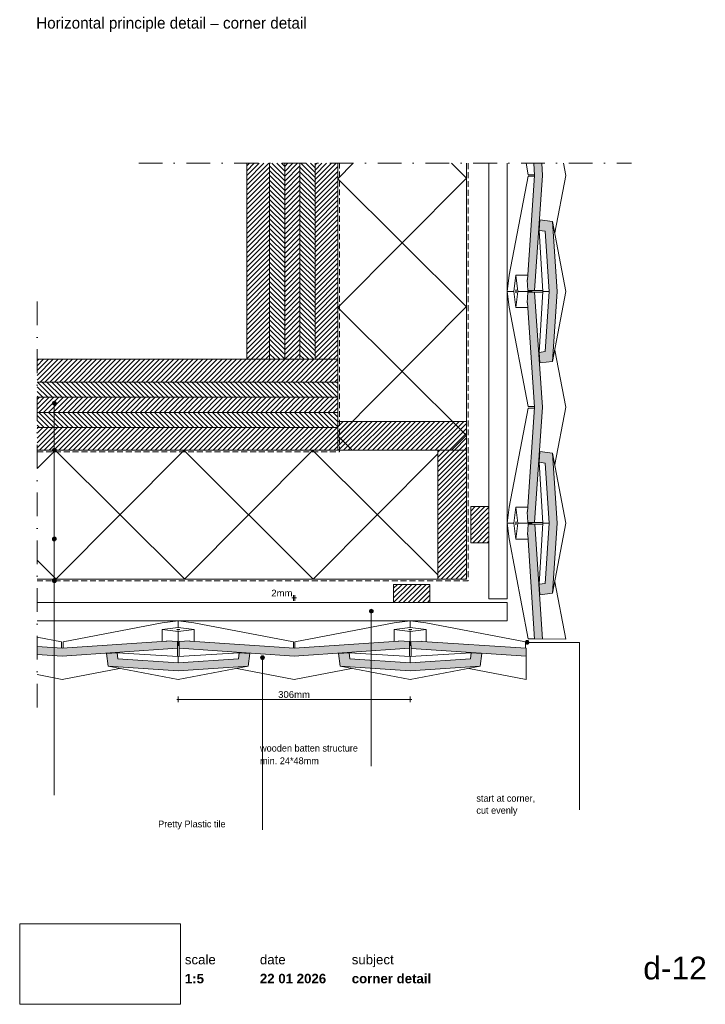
# Paper-space layout 'd-12 corner detail (4)' of a CAD drawing. Header units: millimetres. Extents: x 14 to 195, y 11 to 271.
import ezdxf
from ezdxf.xclip import XClip

# ---------------------------------------------------------------- set-up
doc = ezdxf.new("R2010")
doc.units = ezdxf.units.MM
doc.header["$MEASUREMENT"] = 0
doc.header["$XCLIPFRAME"] = 0
for name, pattern in [('B0302', [12.51, 6.26, -3.125, 0, -3.125]), ('B0701', [2.3412, 1.56, -0.7812]), ('Wipeout_Contour', [1000, 0, -1000])]:
    doc.linetypes.add(name, pattern=pattern)
for name, color, linetype in [('#01', 7, 'Continuous'), ('Dim - 1_50_100', 7, 'Continuous'), ('Info - 1_50_100', 7, 'Continuous'), ('Info - 1_5_10', 7, 'Continuous'), ('Info - Nederlands', 7, 'Continuous')]:
    doc.layers.add(name, color=color, linetype=linetype)
doc.styles.add('GENERATED_STYLE_1', font='HelveticaNeue.ttc')
doc.styles.add('GENERATED_STYLE_2', font='HelveticaNeue.ttc')
doc.styles.add('GENERATED_STYLE_3', font='Helvetica.ttc')
doc.styles.add('GENERATED_STYLE_4', font='txt')
picture_1 = doc.add_image_def('image1.png', size_in_pixel=(317, 159))
pattern_1 = [(45, (-1364.7921, 838.0838), (-0.6363961, 0.6363961), [])]
pattern_2 = [(315, (-1364.7921, 838.0838), (0.6363961, 0.6363961), [])]

# ---------------------------------------------------------------- blocks, each defined once
blk = doc.blocks.new('Drawing_1_1', base_point=(-200, 60))
at = {"color": 2, "linetype": 'Continuous', "lineweight": 0}
for s, insert, char_height, attachment_point, style in [('\\A1;{\\pql;\\fHelvetica Neue|b0|i0|c0|p0;\\W1.000000;date}', (77.08, 24.14), 2.5, 1, 'GENERATED_STYLE_1'), ('\\A1;{\\pql;\\fHelvetica Neue|b0|i0|c0|p0;\\W1.000000;subject}', (101.31, 24.14), 2.5, 1, 'GENERATED_STYLE_1'), ('\\A1;{\\pqr;\\fHelvetica Neue|b0|i0|c0|p0;\\W1.000000;d-12}', (195, 23.65), 6, 3, 'GENERATED_STYLE_1'), ('\\A1;{\\pql;\\fHelvetica Neue|b1|i0|c0|p0;\\W1.000000;1:5}', (57.28, 19.12), 2.5, 1, 'GENERATED_STYLE_2'), ('\\A1;{\\pql;\\fHelvetica Neue|b1|i0|c0|p0;\\W1.000000;22 01 2026}', (77.08, 19.14), 2.5, 1, 'GENERATED_STYLE_2'), ('\\A1;{\\pql;\\fHelvetica Neue|b1|i0|c0|p0;\\W1.000000;corner detail}', (101.31, 19.14), 2.5, 1, 'GENERATED_STYLE_2')]:
    blk.add_mtext(s, dxfattribs=dict(at, insert=insert, char_height=char_height, attachment_point=attachment_point, style=style))
at = {"color": 254, "linetype": 'Wipeout_Contour', "lineweight": 0, "ltscale": 174.062972}
blk.add_wipeout([(13.71, 11.09), (56.11, 11.09), (56.11, 32.35), (13.71, 32.35)], dxfattribs=at)
at = {"color": 2, "linetype": 'Continuous', "lineweight": 0, "insert": (57.28, 24.14), "char_height": 2.5, "attachment_point": 1, "style": 'GENERATED_STYLE_1'}
blk.add_mtext('\\A1;{\\pql;\\fHelvetica Neue|b0|i0|c0|p0;\\W1.000000;scale}', dxfattribs=at)
at = {"color": 9, "lineweight": 0}
image = blk.add_image(picture_1, insert=(13.71, 11.09), size_in_units=(42.4, 21.27), dxfattribs=at)
image.set_boundary_path([(-0.5, -0.5), (316.5, 158.5)])
blk = doc.blocks.new('Drawing_2_1', base_point=(-1364.79, 838.08))
at = {"layer": '#01', "linetype": 'Continuous', "lineweight": 0, "true_color": 0xe4e7e8}
for points in [[(147.65, 202.29), (147.6, 202.3), (147.78, 199.46), (149.54, 199.46), (151.65, 229.86), (151.42, 233.08), (149.34, 233.08), (149.56, 229.86)], [(150.93, 218.16), (150.74, 215.36), (152.35, 215.16), (153.42, 199.27), (152.35, 183.37), (150.74, 183.17), (150.93, 180.37), (154.26, 180.79), (155.5, 199.27), (154.26, 217.74)], [(149.56, 168.66), (147.65, 141.09), (147.6, 141.1), (147.78, 138.26), (149.54, 138.26), (151.65, 168.66), (149.54, 199.06), (147.78, 199.05), (147.6, 196.22), (147.65, 196.23)], [(150.93, 156.96), (150.74, 154.16), (152.35, 153.96), (153.42, 138.07), (152.35, 122.17), (150.74, 121.97), (150.93, 119.17), (154.26, 119.59), (155.5, 138.07), (154.26, 156.54)], [(149.56, 107.46), (151.65, 107.46), (149.64, 137.86), (147.89, 137.86), (147.69, 135.03), (147.74, 135.03)], [(24.95, 105.06), (18.31, 105.52), (18.31, 103.44), (24.95, 102.97), (55.35, 105.08), (55.34, 106.84), (52.51, 107.02), (52.51, 106.97)], [(86.15, 105.06), (58.58, 106.97), (58.59, 107.02), (55.75, 106.84), (55.75, 105.08), (86.15, 102.97), (116.55, 105.08), (116.54, 106.84), (113.71, 107.02), (113.71, 106.97)], [(147.35, 105.06), (119.77, 106.88), (119.78, 106.93), (116.94, 106.73), (116.95, 104.98), (147.35, 102.97)], [(36.64, 103.69), (37.06, 100.36), (55.54, 99.12), (74.02, 100.36), (74.43, 103.69), (71.64, 103.88), (71.43, 102.27), (55.54, 101.2), (39.64, 102.27), (39.44, 103.88)], [(97.84, 103.69), (98.26, 100.36), (116.74, 99.12), (135.22, 100.36), (135.63, 103.69), (132.84, 103.88), (132.63, 102.27), (116.74, 101.2), (100.84, 102.27), (100.64, 103.88)]]:
    blk.add_hatch(color=254, dxfattribs=at).paths.add_polyline_path(points)
at = {"layer": '#01', "linetype": 'Continuous', "lineweight": 0, "true_color": 0x000000}
for points in [[(22.33, 169.77), (22.37, 169.58), (22.48, 169.42), (22.64, 169.31), (22.83, 169.27), (23.02, 169.31), (23.18, 169.42), (23.29, 169.58), (23.33, 169.77), (23.29, 169.96), (23.18, 170.12), (23.02, 170.23), (22.83, 170.27), (22.64, 170.23), (22.48, 170.12), (22.37, 169.96)], [(22.33, 157.33), (22.37, 157.14), (22.48, 156.98), (22.64, 156.87), (22.83, 156.83), (23.02, 156.87), (23.18, 156.98), (23.29, 157.14), (23.33, 157.33), (23.29, 157.52), (23.18, 157.68), (23.02, 157.79), (22.83, 157.83), (22.64, 157.79), (22.48, 157.68), (22.37, 157.52)], [(22.33, 133.92), (22.37, 133.73), (22.48, 133.57), (22.64, 133.46), (22.83, 133.42), (23.02, 133.46), (23.18, 133.57), (23.29, 133.73), (23.33, 133.92), (23.29, 134.11), (23.18, 134.27), (23.02, 134.38), (22.83, 134.42), (22.64, 134.38), (22.48, 134.27), (22.37, 134.11)], [(22.33, 122.9), (22.37, 122.7), (22.48, 122.54), (22.64, 122.43), (22.83, 122.4), (23.02, 122.43), (23.18, 122.54), (23.29, 122.7), (23.33, 122.9), (23.29, 123.09), (23.18, 123.25), (23.02, 123.36), (22.83, 123.4), (22.64, 123.36), (22.48, 123.25), (22.37, 123.09)], [(105.96, 114.84), (105.99, 114.65), (106.1, 114.49), (106.27, 114.38), (106.46, 114.34), (106.65, 114.38), (106.81, 114.49), (106.92, 114.65), (106.96, 114.84), (106.92, 115.03), (106.81, 115.19), (106.65, 115.3), (106.46, 115.34), (106.27, 115.3), (106.1, 115.19), (105.99, 115.03)], [(147.11, 106.61), (147.15, 106.42), (147.26, 106.26), (147.42, 106.15), (147.61, 106.11), (147.81, 106.15), (147.97, 106.26), (148.08, 106.42), (148.11, 106.61), (148.08, 106.8), (147.97, 106.96), (147.81, 107.07), (147.61, 107.11), (147.42, 107.07), (147.26, 106.96), (147.15, 106.8)], [(77.28, 102.57), (77.32, 102.38), (77.43, 102.22), (77.59, 102.11), (77.78, 102.07), (77.97, 102.11), (78.14, 102.22), (78.25, 102.38), (78.28, 102.57), (78.25, 102.76), (78.14, 102.92), (77.97, 103.03), (77.78, 103.07), (77.59, 103.03), (77.43, 102.92), (77.32, 102.76)]]:
    blk.add_hatch(color=18, dxfattribs=at).paths.add_polyline_path(points)
at = {"layer": 'Info - 1_50_100', "linetype": 'Continuous', "lineweight": 0, "true_color": 0x000000}
h = blk.add_hatch(dxfattribs=at)
h.set_pattern_fill('310_Naaldhout__01__0001', color=18, style=0, pattern_type=2)
h.set_pattern_definition(pattern_1)
h.paths.add_polyline_path([(79.62, 233.08), (73.62, 233.08), (73.62, 181.33), (79.62, 181.33)])
h = blk.add_hatch(dxfattribs=at)
h.set_pattern_fill('310_Naaldhout__02__0001', color=18, style=0, pattern_type=2)
h.set_pattern_definition(pattern_2)
h.paths.add_polyline_path([(83.62, 233.08), (79.62, 233.08), (79.62, 181.33), (83.62, 181.33)])
h = blk.add_hatch(dxfattribs=at)
h.set_pattern_fill('310_Naaldhout__01__0001', color=18, style=0, pattern_type=2)
h.set_pattern_definition(pattern_1)
h.paths.add_polyline_path([(87.62, 233.08), (83.62, 233.08), (83.62, 181.33), (87.62, 181.33)])
h = blk.add_hatch(dxfattribs=at)
h.set_pattern_fill('310_Naaldhout__02__0001', color=18, style=0, pattern_type=2)
h.set_pattern_definition(pattern_2)
h.paths.add_polyline_path([(91.62, 233.08), (87.62, 233.08), (87.62, 181.33), (91.62, 181.33)])
h = blk.add_hatch(dxfattribs=at)
h.set_pattern_fill('310_Naaldhout__01__0001', color=18, style=0, pattern_type=2)
h.set_pattern_definition(pattern_1)
h.paths.add_polyline_path([(97.62, 233.08), (91.62, 233.08), (91.62, 181.33), (97.62, 181.33)])
h = blk.add_hatch(dxfattribs=at)
h.set_pattern_fill('415_Isolatie_ruit_0001', color=18, style=0, pattern_type=2)
h.set_pattern_definition([(45.152, (97.625, 262.897), (-16.9703, 16.8807), []), (135.152, (97.625, 262.897), (16.9703, 17.0605), [])])
h.paths.add_polyline_path([(131.62, 233.08), (97.62, 233.08), (97.62, 157.33), (131.62, 157.33)])
h = blk.add_hatch(dxfattribs=at)
h.set_pattern_fill('310_Naaldhout__01__0001', color=18, style=0, pattern_type=2)
h.set_pattern_definition(pattern_1)
h.paths.add_polyline_path([(97.62, 181.33), (18.31, 181.33), (18.31, 175.33), (97.62, 175.33)])
h = blk.add_hatch(dxfattribs=at)
h.set_pattern_fill('310_Naaldhout__02__0001', color=18, style=0, pattern_type=2)
h.set_pattern_definition(pattern_2)
h.paths.add_polyline_path([(97.62, 175.33), (18.31, 175.33), (18.31, 171.33), (97.62, 171.33)])
h = blk.add_hatch(dxfattribs=at)
h.set_pattern_fill('310_Naaldhout__01__0001', color=18, style=0, pattern_type=2)
h.set_pattern_definition(pattern_1)
h.paths.add_polyline_path([(97.62, 171.33), (18.31, 171.33), (18.31, 167.33), (97.62, 167.33)])
h = blk.add_hatch(dxfattribs=at)
h.set_pattern_fill('310_Naaldhout__02__0001', color=18, style=0, pattern_type=2)
h.set_pattern_definition(pattern_2)
h.paths.add_polyline_path([(97.62, 167.33), (18.31, 167.33), (18.31, 163.33), (97.62, 163.33)])
h = blk.add_hatch(dxfattribs=at)
h.set_pattern_fill('310_Naaldhout__01__0001', color=18, style=0, pattern_type=2)
h.set_pattern_definition(pattern_1)
h.paths.add_polyline_path([(97.62, 157.33), (131.62, 157.33), (131.62, 164.93), (97.62, 164.93)])
h = blk.add_hatch(dxfattribs=at)
h.set_pattern_fill('310_Naaldhout__01__0001', color=18, style=0, pattern_type=2)
h.set_pattern_definition(pattern_1)
h.paths.add_polyline_path([(97.62, 163.33), (18.31, 163.33), (18.31, 157.33), (97.62, 157.33)])
h = blk.add_hatch(dxfattribs=at)
h.set_pattern_fill('415_Isolatie_ruit_0001', color=18, style=0, pattern_type=2)
h.set_pattern_definition([(135.152, (23.26, 123.33), (16.8807, 16.9703), []), (225.152, (23.26, 123.33), (-17.0605, 16.9703), [])])
h.paths.add_polyline_path([(124.02, 157.33), (18.31, 157.33), (18.31, 123.33), (124.02, 123.33)])
h = blk.add_hatch(dxfattribs=at)
h.set_pattern_fill('310_Naaldhout__01__0001', color=18, style=0, pattern_type=2)
h.set_pattern_definition(pattern_1)
h.paths.add_polyline_path([(131.62, 123.33), (131.62, 157.33), (124.02, 157.33), (124.02, 123.33)])
at = {"layer": 'Info - 1_5_10', "linetype": 'Continuous', "lineweight": 0, "true_color": 0x99a3a6}
h = blk.add_hatch(dxfattribs=at)
h.set_pattern_fill('310_Naaldhout__01__0001', color=253, style=0, pattern_type=2)
h.set_pattern_definition(pattern_1)
h.paths.add_polyline_path([(137.51, 142.5), (132.71, 142.5), (132.71, 132.9), (137.51, 132.9)])
h = blk.add_hatch(dxfattribs=at)
h.set_pattern_fill('310_Naaldhout__01__0001', color=253, style=0, pattern_type=2)
h.set_pattern_definition(pattern_1)
h.paths.add_polyline_path([(112.35, 117.13), (121.95, 117.13), (121.95, 121.93), (112.35, 121.93)])
at = {"layer": '#01', "color": 9, "linetype": 'Continuous', "lineweight": 0}
for p, q in [((147.88, 230.07), (147.3, 233.08)), ((157.17, 233.08), (157.79, 229.86)), ((142.84, 203.5), (147.88, 229.67)), ((149.55, 230.07), (147.88, 230.07)), ((147.88, 229.67), (149.57, 229.67)), ((157.79, 229.86), (154.88, 214.74)), ((154.26, 217.74), (157.82, 199.27)), ((151.7, 199.27), (150.74, 215.36)), ((142.31, 199.27), (142.84, 203.5)), ((144.63, 203.5), (144.1, 199.26)), ((147.73, 203.5), (144.63, 203.5)), ((145.16, 199.26), (144.63, 203.5)), ((142.83, 195.12), (142.31, 199.27)), ((144.1, 199.26), (142.31, 199.27)), ((144.1, 199.26), (144.63, 195.03)), ((144.59, 199.55), (144.58, 199.26)), ((144.58, 199.26), (144.59, 198.98)), ((144.63, 199.66), (144.59, 199.55)), ((144.59, 198.98), (144.63, 198.87)), ((144.67, 199.55), (144.63, 199.66)), ((144.63, 195.03), (145.16, 199.26)), ((144.63, 198.87), (144.67, 198.98)), ((144.68, 199.26), (144.67, 199.55)), ((144.67, 198.98), (144.68, 199.26)), ((148.85, 199.26), (145.16, 199.26)), ((148.81, 199.46), (148.85, 199.26)), ((148.85, 199.26), (148.81, 199.06)), ((149.54, 199.46), (151.69, 199.46)), ((149.54, 199.06), (151.69, 199.06)), ((150.74, 183.17), (151.7, 199.27)), ((151.7, 199.27), (153.42, 199.27)), ((157.82, 199.27), (154.26, 180.79)), ((147.88, 168.87), (142.83, 195.12)), ((144.63, 195.03), (147.73, 195.03)), ((154.89, 183.77), (157.79, 168.66)), ((22.83, 169.27), (22.83, 78.73)), ((142.84, 142.3), (147.88, 168.47)), ((149.55, 168.87), (147.88, 168.87)), ((147.88, 168.47), (149.57, 168.47)), ((157.79, 168.66), (154.88, 153.54)), ((22.83, 156.83), (22.83, 66.29)), ((154.26, 156.54), (157.82, 138.07)), ((151.7, 138.07), (150.74, 154.16)), ((142.31, 138.07), (142.84, 142.3)), ((144.63, 142.3), (144.1, 138.06)), ((147.79, 142.3), (144.63, 142.3)), ((145.16, 138.06), (144.63, 142.3)), ((142.83, 133.92), (142.31, 138.07)), ((144.1, 138.06), (142.31, 138.07)), ((144.1, 138.06), (144.63, 133.83)), ((144.59, 138.35), (144.58, 138.06)), ((144.58, 138.06), (144.59, 137.78)), ((144.63, 138.46), (144.59, 138.35)), ((144.59, 137.78), (144.63, 137.67)), ((144.67, 138.35), (144.63, 138.46)), ((144.63, 133.83), (145.16, 138.06)), ((144.63, 137.67), (144.67, 137.78)), ((144.68, 138.06), (144.67, 138.35)), ((144.67, 137.78), (144.68, 138.06)), ((148.85, 138.06), (145.16, 138.06)), ((148.81, 138.26), (148.85, 138.06)), ((148.85, 138.06), (148.81, 137.86)), ((149.54, 138.26), (151.69, 138.26)), ((149.63, 137.84), (151.67, 137.84)), ((150.74, 121.97), (151.7, 138.07)), ((151.7, 138.07), (153.42, 138.07)), ((157.82, 138.07), (154.26, 119.59)), ((22.83, 133.42), (22.83, 83.11)), ((147.9, 107.57), (142.83, 133.92)), ((144.63, 133.83), (147.82, 133.83)), ((22.83, 122.4), (22.83, 66.29)), ((154.89, 122.57), (157.79, 107.46)), ((51.3, 111.78), (25.14, 106.74)), ((55.54, 112.31), (51.3, 111.78)), ((59.69, 111.79), (55.54, 112.31)), ((55.54, 110.52), (55.54, 112.31)), ((85.94, 106.74), (59.69, 111.79)), ((112.5, 111.78), (86.34, 106.74)), ((106.46, 114.34), (106.46, 73.9)), ((116.74, 112.31), (112.5, 111.78)), ((120.89, 111.79), (116.74, 112.31)), ((116.74, 110.52), (116.74, 112.31)), ((147.14, 106.74), (120.89, 111.79)), ((51.3, 109.99), (55.54, 110.52)), ((51.3, 106.89), (51.3, 109.99)), ((55.54, 109.46), (51.3, 109.99)), ((55.14, 109.99), (55.26, 110.03)), ((55.26, 109.95), (55.14, 109.99)), ((55.26, 110.03), (55.54, 110.04)), ((55.54, 109.94), (55.26, 109.95)), ((55.54, 110.52), (59.78, 109.99)), ((55.54, 110.04), (55.82, 110.03)), ((59.78, 109.99), (55.54, 109.46)), ((55.82, 109.95), (55.54, 109.94)), ((55.54, 105.77), (55.54, 109.46)), ((55.82, 110.03), (55.94, 109.99)), ((55.94, 109.99), (55.82, 109.95)), ((59.78, 109.99), (59.77, 106.89)), ((112.5, 109.99), (116.74, 110.52)), ((112.5, 106.83), (112.5, 109.99)), ((116.74, 109.46), (112.5, 109.99)), ((116.34, 109.99), (116.46, 110.03)), ((116.46, 109.95), (116.34, 109.99)), ((116.46, 110.03), (116.74, 110.04)), ((116.74, 109.94), (116.46, 109.95)), ((116.74, 110.52), (120.98, 109.99)), ((116.74, 110.04), (117.02, 110.03)), ((120.98, 109.99), (116.74, 109.46)), ((117.02, 109.95), (116.74, 109.94)), ((116.74, 105.77), (116.74, 109.46)), ((117.02, 110.03), (117.14, 109.99)), ((117.14, 109.99), (117.02, 109.95)), ((120.98, 109.99), (120.97, 106.8)), ((24.74, 106.74), (18.31, 107.98)), ((24.74, 105.07), (24.74, 106.74)), ((25.14, 106.74), (25.14, 105.05)), ((85.94, 105.07), (85.94, 106.74)), ((86.34, 106.74), (86.34, 105.05)), ((147.14, 105.07), (147.14, 106.74)), ((149.64, 107.56), (147.9, 107.57)), ((157.79, 107.46), (149.64, 107.56)), ((55.35, 105.81), (55.54, 105.77)), ((55.35, 105.08), (55.35, 102.93)), ((55.54, 105.77), (55.75, 105.81)), ((55.75, 105.08), (55.75, 102.93)), ((116.55, 105.81), (116.74, 105.77)), ((116.55, 105.08), (116.55, 102.93)), ((116.74, 105.77), (116.95, 105.81)), ((116.96, 104.99), (116.96, 102.96)), ((147.35, 96.83), (147.35, 105.06)), ((147.35, 96.83), (147.35, 105.06)), ((55.54, 102.92), (39.44, 103.88)), ((71.64, 103.88), (55.54, 102.92)), ((55.54, 102.92), (55.54, 101.2)), ((77.78, 102.07), (77.78, 57.14)), ((116.74, 102.92), (100.64, 103.88)), ((132.84, 103.88), (116.74, 102.92)), ((116.74, 102.92), (116.74, 101.2)), ((24.95, 96.83), (40.06, 99.74)), ((37.06, 100.36), (55.54, 96.8)), ((55.54, 96.8), (74.02, 100.36)), ((71.03, 99.73), (86.15, 96.83)), ((86.15, 96.83), (101.26, 99.74)), ((98.26, 100.36), (116.74, 96.8)), ((116.74, 96.8), (135.22, 100.36)), ((132.23, 99.73), (147.35, 96.83)), ((18.31, 98.1), (24.95, 96.83))]:
    blk.add_line(p, q, dxfattribs=at)
at = {"layer": '#01', "color": 2, "linetype": 'Continuous', "lineweight": 0}
for p, q in [((149.34, 233.08), (149.56, 229.86)), ((151.65, 229.86), (151.42, 233.08)), ((149.56, 229.86), (147.65, 202.29)), ((149.54, 199.46), (151.65, 229.86)), ((150.93, 218.16), (150.74, 215.36)), ((154.26, 217.74), (150.93, 218.16)), ((155.5, 199.27), (154.26, 217.74)), ((150.74, 215.36), (152.35, 215.16)), ((152.35, 215.16), (153.42, 199.27)), ((147.65, 202.29), (147.6, 202.3)), ((147.6, 202.3), (147.78, 199.46)), ((147.78, 199.05), (147.6, 196.22)), ((147.78, 199.46), (149.54, 199.46)), ((149.54, 199.06), (147.78, 199.05)), ((151.65, 168.66), (149.54, 199.06)), ((153.42, 199.27), (152.35, 183.37)), ((154.26, 180.79), (155.5, 199.27)), ((147.6, 196.22), (147.65, 196.23)), ((147.65, 196.23), (149.56, 168.66)), ((152.35, 183.37), (150.74, 183.17)), ((150.74, 183.17), (150.93, 180.37)), ((150.93, 180.37), (154.26, 180.79)), ((149.56, 168.66), (147.65, 141.09)), ((149.54, 138.26), (151.65, 168.66)), ((150.93, 156.96), (150.74, 154.16)), ((154.26, 156.54), (150.93, 156.96)), ((155.5, 138.07), (154.26, 156.54)), ((150.74, 154.16), (152.35, 153.96)), ((152.35, 153.96), (153.42, 138.07)), ((147.65, 141.09), (147.6, 141.1)), ((147.6, 141.1), (147.78, 138.26)), ((147.89, 137.86), (147.69, 135.03)), ((147.78, 138.26), (149.54, 138.26)), ((149.64, 137.86), (147.89, 137.86)), ((151.65, 107.46), (149.64, 137.86)), ((153.42, 138.07), (152.35, 122.17)), ((154.26, 119.59), (155.5, 138.07)), ((147.69, 135.03), (147.74, 135.03)), ((147.74, 135.03), (149.56, 107.46)), ((152.35, 122.17), (150.74, 121.97)), ((150.74, 121.97), (150.93, 119.17)), ((150.93, 119.17), (154.26, 119.59)), ((24.95, 105.06), (52.51, 106.97)), ((52.51, 106.97), (52.51, 107.02)), ((52.51, 107.02), (55.34, 106.84)), ((55.34, 106.84), (55.35, 105.08)), ((55.75, 106.84), (58.59, 107.02)), ((55.75, 105.08), (55.75, 106.84)), ((58.59, 107.02), (58.58, 106.97)), ((58.58, 106.97), (86.15, 105.06)), ((86.15, 105.06), (113.71, 106.97)), ((113.71, 106.97), (113.71, 107.02)), ((113.71, 107.02), (116.54, 106.84)), ((116.54, 106.84), (116.55, 105.08)), ((116.94, 106.73), (119.78, 106.93)), ((116.95, 104.98), (116.94, 106.73)), ((119.78, 106.93), (119.77, 106.88)), ((119.77, 106.88), (147.35, 105.06)), ((18.31, 105.52), (24.95, 105.06)), ((55.35, 105.08), (24.95, 102.97)), ((86.15, 102.97), (55.75, 105.08)), ((116.55, 105.08), (86.15, 102.97)), ((147.35, 102.97), (116.95, 104.98)), ((24.95, 102.97), (18.31, 103.44)), ((36.64, 103.69), (39.44, 103.88)), ((37.06, 100.36), (36.64, 103.69)), ((39.44, 103.88), (39.64, 102.27)), ((39.64, 102.27), (55.54, 101.2)), ((55.54, 101.2), (71.43, 102.27)), ((71.43, 102.27), (71.64, 103.88)), ((71.64, 103.88), (74.43, 103.69)), ((74.43, 103.69), (74.02, 100.36)), ((97.84, 103.69), (100.64, 103.88)), ((98.26, 100.36), (97.84, 103.69)), ((100.64, 103.88), (100.84, 102.27)), ((100.84, 102.27), (116.74, 101.2)), ((116.74, 101.2), (132.63, 102.27)), ((132.63, 102.27), (132.84, 103.88)), ((132.84, 103.88), (135.63, 103.69)), ((135.63, 103.69), (135.22, 100.36)), ((55.54, 99.12), (37.06, 100.36)), ((74.02, 100.36), (55.54, 99.12)), ((116.74, 99.12), (98.26, 100.36)), ((135.22, 100.36), (116.74, 99.12))]:
    blk.add_line(p, q, dxfattribs=at)
at = {"layer": '#01', "color": 2, "linetype": 'B0701', "lineweight": 0, "flags": 128}
for points in [[(132.02, 233.08), (132.02, 122.9), (18.31, 122.9)], [(18.31, 156.93), (98.1, 156.93), (98.11, 233.08)]]:
    blk.add_lwpolyline(points, dxfattribs=at)
at = {"layer": '#01', "color": 9, "linetype": 'Continuous', "lineweight": 0, "flags": 128}
blk.add_lwpolyline([(148.11, 106.61), (161.38, 106.61), (161.38, 62.46)], dxfattribs=at)
at = {"layer": '#01', "color": 1, "linetype": 'Continuous', "lineweight": 0}
for centre in [(22.83, 169.77), (22.83, 157.33), (22.83, 133.92), (22.83, 122.9), (106.46, 114.84), (147.61, 106.61), (77.78, 102.57)]:
    blk.add_circle(centre, 0.5, dxfattribs=at)
at = {"layer": 'Dim - 1_50_100', "color": 1, "linetype": 'Continuous', "lineweight": 0}
for p, q in [((85.54, 118.37), (85.94, 118.37)), ((85.94, 117.62), (85.94, 119.12)), ((85.94, 118.37), (86.34, 118.37)), ((86.34, 117.62), (86.34, 119.12)), ((86.34, 118.37), (86.74, 118.37)), ((55.14, 91.57), (55.54, 91.57)), ((55.54, 90.82), (55.54, 92.32)), ((55.54, 91.57), (116.74, 91.57)), ((116.74, 90.82), (116.74, 92.32)), ((116.74, 91.57), (117.14, 91.57))]:
    blk.add_line(p, q, dxfattribs=at)
at = {"layer": 'Info - 1_50_100', "color": 9, "linetype": 'Continuous', "lineweight": 0, "flags": 128}
for points in [[(79.62, 233.08), (79.62, 181.33), (73.62, 181.33), (73.62, 233.08)], [(83.62, 233.08), (83.62, 181.33), (79.62, 181.33), (79.62, 233.08)], [(87.62, 233.08), (87.62, 181.33), (83.62, 181.33), (83.62, 233.08)], [(91.62, 233.08), (91.62, 181.33), (87.62, 181.33), (87.62, 233.08)], [(97.62, 233.08), (97.62, 181.33), (91.62, 181.33), (91.62, 233.08)], [(137.51, 233.08), (137.51, 118.13), (142.31, 118.13), (142.31, 233.08)], [(18.31, 181.33), (97.62, 181.33), (97.62, 175.33), (18.31, 175.33)], [(18.31, 175.33), (97.62, 175.33), (97.62, 171.33), (18.31, 171.33)], [(18.31, 171.33), (97.62, 171.33), (97.62, 167.33), (18.31, 167.33)], [(18.31, 167.33), (97.62, 167.33), (97.62, 163.33), (18.31, 163.33)], [(18.31, 163.33), (97.62, 163.33), (97.62, 157.33), (18.31, 157.33)], [(18.31, 117.13), (142.31, 117.13), (142.31, 112.33), (18.31, 112.33)]]:
    blk.add_lwpolyline(points, dxfattribs=at)
at = {"layer": 'Info - 1_50_100', "color": 4, "linetype": 'Continuous', "lineweight": 0, "flags": 128}
for points in [[(73.62, 233.08), (73.62, 181.33), (97.62, 181.33), (97.62, 233.08)], [(18.31, 181.33), (97.62, 181.33), (97.62, 157.33), (18.31, 157.33)]]:
    blk.add_lwpolyline(points, dxfattribs=at)
at = {"layer": 'Info - 1_50_100', "color": 1, "linetype": 'Continuous', "lineweight": 0, "flags": 128}
for points in [[(131.62, 233.08), (131.62, 157.33), (97.62, 157.33), (97.62, 233.08)], [(18.31, 157.33), (124.02, 157.33), (124.02, 123.33), (18.31, 123.33)]]:
    blk.add_lwpolyline(points, dxfattribs=at)
at = {"layer": 'Info - 1_50_100', "color": 2, "linetype": 'Continuous', "lineweight": 0, "flags": 128}
for points in [[(97.62, 157.33), (97.62, 164.93), (131.62, 164.93), (131.62, 157.33)], [(131.62, 123.33), (124.02, 123.33), (124.02, 157.33), (131.62, 157.33)]]:
    blk.add_lwpolyline(points, close=True, dxfattribs=at)
at = {"layer": 'Info - 1_5_10', "color": 4, "linetype": 'Continuous', "lineweight": 0, "flags": 128}
for points in [[(137.51, 142.5), (132.71, 142.5), (132.71, 132.9), (137.51, 132.9)], [(112.35, 117.13), (112.35, 121.93), (121.95, 121.93), (121.95, 117.13)]]:
    blk.add_lwpolyline(points, close=True, dxfattribs=at)
at = {"layer": 'Dim - 1_50_100', "color": 2, "linetype": 'Continuous', "lineweight": 0, "char_height": 1.8, "attachment_point": 7, "style": 'GENERATED_STYLE_3'}
for s, insert, width in [('\\A1;{\\pql;\\fHelvetica|b0|i0|c0|p0;\\W1.000000;2mm}', (80.09, 118.73), 5.6469), ('\\A1;{\\pql;\\fHelvetica|b0|i0|c0|p0;\\W1.000000;306mm}', (81.9, 91.93), 8.4735)]:
    blk.add_mtext(s, dxfattribs=dict(at, insert=insert, width=width))
at = {"layer": 'Info - Nederlands', "color": 2, "linetype": 'Continuous', "lineweight": 0, "char_height": 1.8, "attachment_point": 4, "style": 'GENERATED_STYLE_4'}
for s, insert, line_spacing_factor in [('\\A1;{\\pql;\\fWork Sans|b0|i0|c0|p0;\\W1.000000;wall\\P\\pql;\\fWork Sans|b0|i0|c0|p0;\\W1.000000;vapour barrier\\P\\pql;\\fWork Sans|b0|i0|c0|p0;\\C9;\\H1.000060x;\\W1.000000;insulation\\P\\pql;\\fWork Sans|b0|i0|c0|p0;\\C2;\\H0.999940x;\\W1.000000;waterproof membrane}', (-6.14, 72.68), 1.064799), ('\\A1;{\\pql;\\fWork Sans|b0|i0|c0|p0;\\W1.000000;wooden batten structure\\P\\pql;\\fWork Sans|b0|i0|c0|p0;\\W1.000000;min. 24*48mm}', (77.12, 77.02), 1.110307), ('\\A1;{\\pql;\\fWork Sans|b0|i0|c0|p0;\\W1.000000;start at corner,\\P\\pql;\\fWork Sans|b0|i0|c0|p0;\\W1.000000;cut evenly}', (134.19, 63.61), 1.061848)]:
    blk.add_mtext(s, dxfattribs=dict(at, insert=insert, line_spacing_factor=line_spacing_factor))
at = {"layer": 'Info - Nederlands', "color": 2, "linetype": 'Continuous', "lineweight": 0, "insert": (50.23, 58.42), "char_height": 1.8, "attachment_point": 4, "style": 'GENERATED_STYLE_4'}
blk.add_mtext('\\A1;{\\pql;\\fWork Sans|b0|i0|c0|p0;\\W1.000000;Pretty Plastic tile}', dxfattribs=at)

psp = doc.layouts.new('d-12 corner detail (4)')

# ---------------------------------------------------------------- linework, layer by layer
at = {"layer": '#01', "color": 3, "linetype": 'B0302', "lineweight": 0}
for p, q in [((45.11, 233.08), (175.11, 233.08)), ((18.31, 89.45), (18.31, 199.45))]:
    psp.add_line(p, q, dxfattribs=at)

# ---------------------------------------------------------------- block references
at = {"color": 4, "linetype": 'Continuous', "lineweight": 0}
ref = psp.add_blockref('Drawing_2_1', (-1364.79, 838.08), dxfattribs=at)
XClip(ref).set_block_clipping_path([(18.3118260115, 42.9680184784), (199.7741836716, 233.0848092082)])
ref = psp.add_blockref('Drawing_1_1', (-200, 60), dxfattribs=at)
XClip(ref).set_block_clipping_path([(-287.3178906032, -75.7273941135), (502.7286062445, 56.3449743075)])

# ---------------------------------------------------------------- texts
at = {"layer": 'Info - 1_5_10', "color": 2, "linetype": 'Continuous', "lineweight": 0, "insert": (18.06, 267.72), "char_height": 3, "attachment_point": 7, "style": 'GENERATED_STYLE_4'}
psp.add_mtext('\\A1;{\\pql;\\fWork Sans|b0|i0|c0|p0;\\W1.000000;Horizontal principle detail – corner detail}', dxfattribs=at)

doc.saveas('drawing.dxf')
